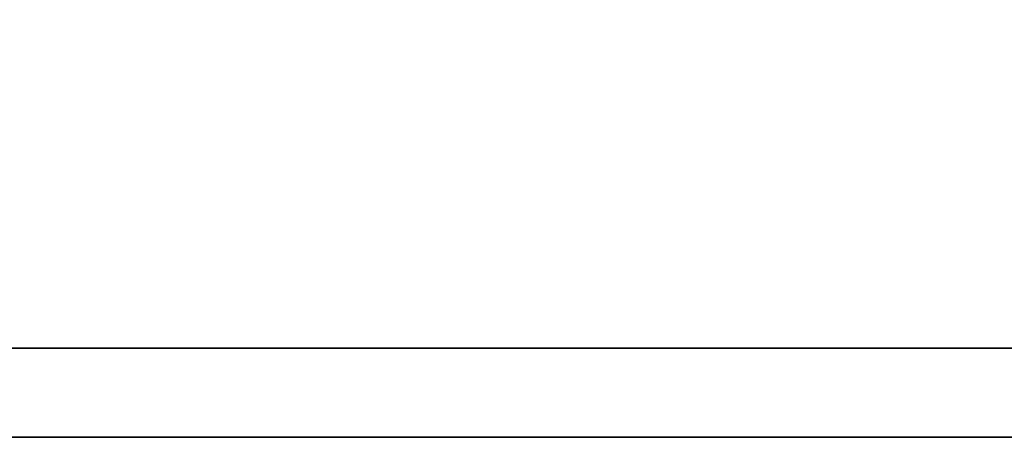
# Model space of a CAD drawing. Extents: x -448 to -99, y 37 to 172.
# Tile 12 of 59: x -365.773 to -364.767, y 106.178 to 106.605. Entities that reach past the tile are written whole.
import ezdxf

# ---------------------------------------------------------------- set-up
doc = ezdxf.new("R2010")
doc.units = 0
doc.header["$LTSCALE"] = 2
doc.header["$MEASUREMENT"] = 0
doc.layers.add('DIM', color=4, linetype='CONTINUOUS')
doc.layers.add('layer 1', color=7, linetype='CONTINUOUS')

# ---------------------------------------------------------------- blocks, each defined once
blk = doc.blocks.new('TBI MOTION logo(完整正式版)')
at = {"layer": 'layer 1', "color": 22, "lineweight": 35}
blk.add_open_spline([(75.90875, -9.47875), (75.90875, -9.47875), (75.90875, -12.28625), (75.90875, -12.28625), (75.90875, -12.28625), (75.90875, -12.28625), (75.90875, -12.47875), (75.90875, -12.47875), (75.90875, -12.47875), (75.90875, -12.47875), (75.71625, -12.47875), (75.71625, -12.47875), (75.71625, -12.47875), (75.71625, -12.47875), (-88.32875, -12.47875), (-88.32875, -12.47875), (-88.32875, -12.47875), (-88.32875, -12.47875), (-88.32875, -13.29375), (-88.32875, -13.29375), (-88.32875, -13.29375), (-88.32875, -13.29375), (82.89125, -13.29375), (82.89125, -13.29375), (82.89125, -13.29375), (82.89125, -13.29375), (75.90875, -9.47875), (75.90875, -9.47875)], degree=3, knots=[0, 0, 0, 0, 0.1428571, 0.1428571, 0.1428571, 0.1428572, 0.2857143, 0.2857143, 0.2857143, 0.2857143, 0.4285714, 0.4285714, 0.4285714, 0.4285714, 0.5714286, 0.5714286, 0.5714286, 0.5714286, 0.7142857, 0.7142857, 0.7142857, 0.7142857, 0.8571429, 0.8571429, 0.8571429, 0.8571429, 1, 1, 1, 1], dxfattribs=at)

msp = doc.modelspace()

# ---------------------------------------------------------------- block references
at = {"layer": 'DIM', "color": 7, "xscale": 0.1119743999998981, "yscale": 0.1119743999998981, "zscale": 0.1119743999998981}
msp.add_blockref('TBI MOTION logo(完整正式版)', (-357.8984, 107.6666), dxfattribs=at)

doc.saveas('drawing.dxf')
